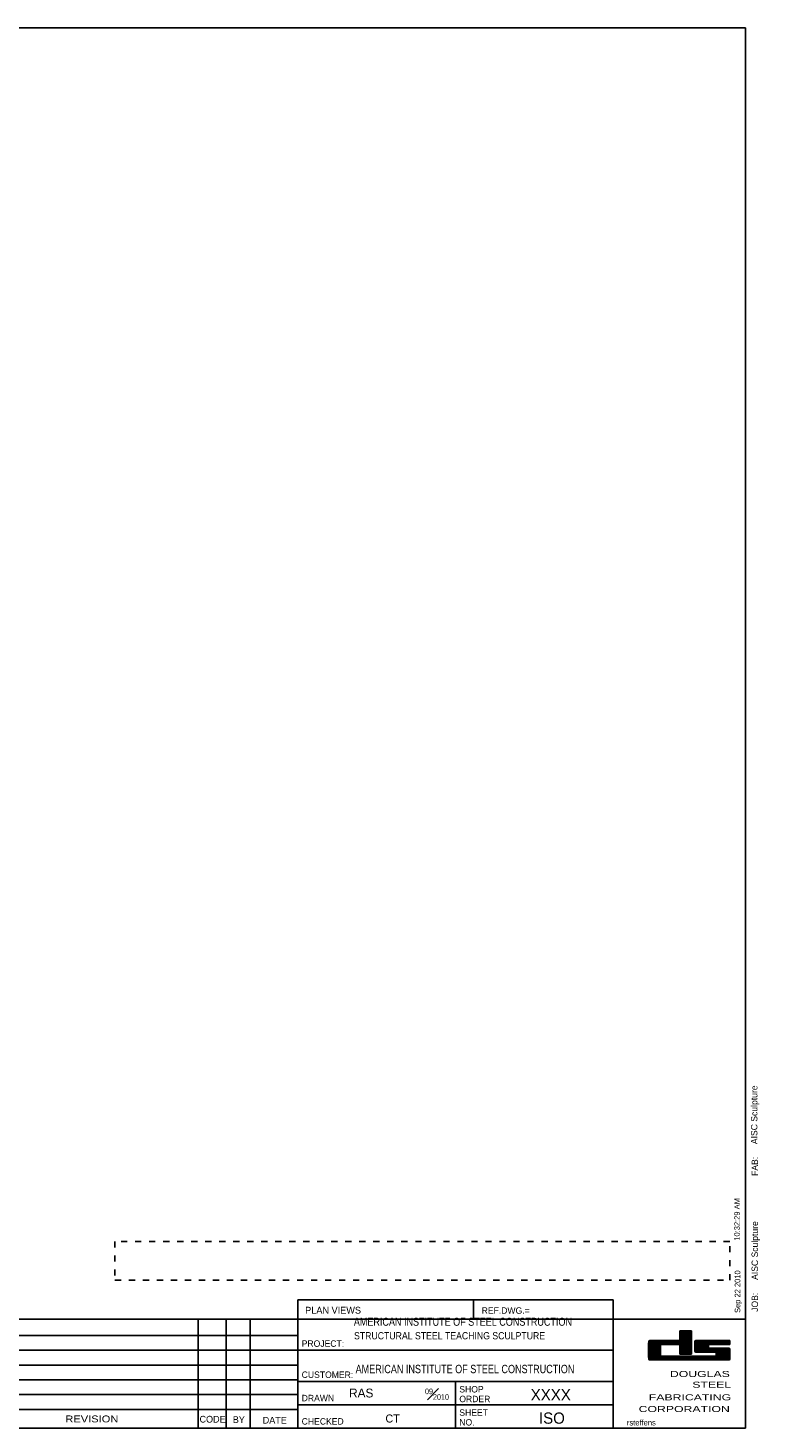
# Model space of a CAD drawing. Header units: inches. Extents: x -17.2 to 17.5, y -11.2 to 11.2.
# Tile 17 of 17: x 5.7 to 17.5, y -11.2 to 11.2. Entities that reach past the tile are written whole.
import ezdxf
from ezdxf.enums import TextEntityAlignment as Align

# ---------------------------------------------------------------- set-up
doc = ezdxf.new("R2010")
doc.units = ezdxf.units.IN
doc.header["$LTSCALE"] = 2.5
doc.header["$MEASUREMENT"] = 0
doc.linetypes.add('SDS2_3', pattern=[0.05, 0, -0.05])
doc.layers.add('Layer_0', color=7, linetype='Continuous')
doc.layers.add('Outline', color=7, linetype='Continuous')
doc.styles.add('MTextWidth', font='txt', dxfattribs={"width": 0.8, "height": 0.2})

msp = doc.modelspace()

# ---------------------------------------------------------------- linework, layer by layer
at = {"layer": 'Layer_0', "color": 2, "linetype": 'Continuous'}
for p, q in [((-17.25, 11.25), (17.25, 11.25)), ((17.25, 11.25), (17.25, -11.25)), ((10.062, -9.5), (10.062, -9.188)), ((10.062, -9.188), (15.125, -9.188)), ((12.885, -9.188), (12.885, -9.5)), ((15.125, -9.5), (15.125, -9.188)), ((4.75, -9.5), (17.25, -9.5)), ((10.062, -11.25), (10.062, -9.5)), ((15.125, -9.5), (15.125, -11.25)), ((15.698, -9.888), (16.198, -9.888)), ((15.714, -9.844), (16.198, -9.844)), ((16.198, -9.688), (16.385, -9.688)), ((16.198, -9.728), (16.385, -9.728)), ((16.198, -9.768), (16.385, -9.768)), ((16.198, -9.808), (16.385, -9.808)), ((16.198, -9.848), (16.385, -9.848)), ((16.453, -9.844), (17, -9.844)), ((15.698, -9.928), (15.885, -9.928)), ((15.698, -9.968), (15.882, -9.968)), ((15.698, -10.008), (15.882, -10.008)), ((15.698, -10.048), (15.882, -10.048)), ((15.698, -10.088), (15.885, -10.088)), ((15.901, -10.094), (16.766, -10.094)), ((16.198, -9.928), (16.385, -9.928)), ((16.198, -9.968), (16.385, -9.968)), ((16.198, -10.008), (16.385, -10.008)), ((16.198, -10.048), (16.385, -10.048)), ((16.198, -10.062), (16.385, -10.062)), ((16.438, -9.928), (16.656, -9.928)), ((16.438, -9.968), (16.656, -9.968)), ((16.438, -10.008), (17, -10.008)), ((16.453, -10.031), (16.766, -10.031)), ((16.672, -9.906), (17, -9.906)), ((16.672, -9.969), (16.984, -9.969)), ((16.781, -10.048), (17, -10.048)), ((16.781, -10.088), (17, -10.088)), ((15.698, -10.128), (17, -10.128)), ((15.714, -10.156), (16.984, -10.156)), ((4.75, -10.95), (10.064, -10.95)), ((17.25, -11.25), (-17.25, -11.25))]:
    msp.add_line(p, q, dxfattribs=at)
at = {"layer": 'Layer_0', "color": 6, "linetype": 'SDS2_3'}
for p, q in [((7.125, -8.25), (7.125, -8.875)), ((17, -8.25), (7.125, -8.25)), ((17, -8.875), (17, -8.25)), ((7.125, -8.875), (17, -8.875))]:
    msp.add_line(p, q, dxfattribs=at)
at = {"layer": 'Layer_0', "color": 1, "linetype": 'Continuous'}
for p, q in [((8.463, -9.5), (8.463, -11.25)), ((8.911, -9.5), (8.911, -11.25)), ((9.296, -9.5), (9.296, -11.25)), ((4.75, -9.762), (10.064, -9.762)), ((4.75, -10), (10.064, -10)), ((10.062, -10), (15.125, -10)), ((4.75, -10.238), (10.064, -10.238)), ((4.75, -10.475), (10.064, -10.475)), ((15.125, -10.5), (10.062, -10.5)), ((12.594, -11.25), (12.594, -10.5)), ((4.75, -10.712), (10.064, -10.712)), ((15.125, -10.875), (10.062, -10.875))]:
    msp.add_line(p, q, dxfattribs=at)
at = {"layer": 'Layer_0', "color": 5, "linetype": 'Continuous'}
for p, q in [((15.698, -9.868), (16.385, -9.868)), ((16.198, -9.688), (16.198, -9.844)), ((16.198, -9.708), (16.385, -9.708)), ((16.198, -9.748), (16.385, -9.748)), ((16.198, -9.788), (16.385, -9.788)), ((16.198, -9.828), (16.385, -9.828)), ((16.198, -9.888), (16.385, -9.888)), ((16.198, -9.888), (16.385, -9.888)), ((16.385, -10.062), (16.385, -9.688)), ((17, -9.844), (17, -9.906)), ((15.698, -9.908), (15.885, -9.908)), ((15.698, -9.948), (15.882, -9.948)), ((15.698, -9.988), (15.882, -9.988)), ((15.698, -10.028), (15.882, -10.028)), ((15.698, -10.068), (15.885, -10.068)), ((15.698, -10.108), (17, -10.108)), ((16.198, -9.906), (15.901, -9.906)), ((16.198, -9.906), (16.198, -10.062)), ((16.198, -9.908), (16.385, -9.908)), ((16.198, -9.948), (16.385, -9.948)), ((16.198, -9.988), (16.385, -9.988)), ((16.198, -10.028), (16.385, -10.028)), ((16.438, -9.908), (16.659, -9.908)), ((16.438, -9.948), (16.656, -9.948)), ((16.438, -9.988), (17, -9.988)), ((16.45, -10.028), (17, -10.028)), ((16.781, -10.068), (17, -10.068)), ((15.708, -10.148), (16.992, -10.148))]:
    msp.add_line(p, q, dxfattribs=at)
at = {"layer": 'Layer_0', "color": 3, "linetype": 'Continuous'}
for p, q in [((16.438, -9.863), (17, -9.863)), ((16.438, -9.888), (17, -9.888))]:
    msp.add_line(p, q, dxfattribs=at)
for centre, radius, start, end in [((17.693, -10), 2, 175.9681, 184.0319), ((15.714, -9.859), 0.0156, 90, 180), ((18.436, -9.938), 2, 177.7613, 182.2387), ((16.453, -9.859), 0.0156, 90, 180), ((17.884, -10), 2, 177.7613, 182.2387), ((15.901, -9.922), 0.0156, 90, 180), ((15.901, -10.078), 0.0156, 180, 270), ((16.453, -10.016), 0.0156, 180, 270), ((16.672, -9.922), 0.0156, 90, 180), ((18.656, -9.938), 2, 179.5524, 180.4476), ((16.672, -9.953), 0.0156, 180, 270), ((16.766, -10.047), 0.0156, 0, 90), ((16.766, -10.078), 0.0156, 270, 0), ((14.781, -10.062), 2, 359.5524, 0.4476), ((16.984, -9.984), 0.0156, 0, 90), ((15.002, -10.062), 2, 357.7613, 2.2387), ((15.714, -10.141), 0.0156, 180, 270), ((16.984, -10.141), 0.0156, 270, 0)]:
    msp.add_arc(centre, radius, start, end, dxfattribs=at)

# ---------------------------------------------------------------- texts
at = {"layer": 'Layer_0', "color": 1, "linetype": 'Continuous'}
for s, height, p in [('AISC Sculpture', 0.10322, (17.443, -6.688)), ('FAB:', 0.1032, (17.452, -7.199)), ('10:32:29 AM', 0.09032, (17.16, -8.24)), ('AISC Sculpture', 0.10322, (17.452, -8.87)), ('Sep 22 2010', 0.09032, (17.168, -9.401)), ('JOB:', 0.1032, (17.452, -9.383))]:
    msp.add_text(s, height=height, rotation=90, dxfattribs=at).set_placement(p)
at = {"layer": 'Layer_0', "color": 2, "linetype": 'Continuous'}
for s, height, p in [('PLAN VIEWS', 0.1097, (10.181, -9.412)), ('REF.DWG.=', 0.1032, (13.015, -9.414)), ('PROJECT:', 0.1032, (10.125, -9.945)), ('CUSTOMER:', 0.1032, (10.125, -10.445)), ('SHOP', 0.1032, (12.656, -10.679)), ('DRAWN', 0.1032, (10.125, -10.82)), ('ORDER', 0.1032, (12.656, -10.835)), ('SHEET', 0.1032, (12.656, -11.054)), ('CODE', 0.1084, (8.485, -11.163)), ('BY', 0.1084, (9.019, -11.17)), ('CHECKED', 0.1032, (10.125, -11.195)), ('NO.', 0.1032, (12.656, -11.21))]:
    msp.add_text(s, height=height, dxfattribs=at).set_placement(p)
at = {"layer": 'Layer_0', "color": 5, "linetype": 'Continuous', "width": 1.5}
for s, height, p in [('DOUGLAS', 0.0981, (17, -10.431)), ('STEEL', 0.0981, (17.021, -10.603)), ('FABRICATING', 0.09806, (17.021, -10.806)), ('CORPORATION', 0.09806, (17, -10.994))]:
    msp.add_text(s, height=height, dxfattribs=at).set_placement(p, align=Align.RIGHT)
at = {"layer": 'Layer_0', "color": 2, "linetype": 'Continuous'}
msp.add_text('ISO', height=0.1806, dxfattribs=at).set_placement((14.351, -11.181), align=Align.RIGHT)
at = {"layer": 'Layer_0', "color": 2, "linetype": 'Continuous', "width": 1.2}
msp.add_text('REVISION', height=0.111, dxfattribs=at).set_placement((6.756, -11.16), align=Align.CENTER)
at = {"layer": 'Layer_0', "color": 2, "linetype": 'Continuous'}
msp.add_text('DATE', height=0.1084, dxfattribs=at).set_placement((9.693, -11.179), align=Align.CENTER)
at = {"layer": 'Layer_0', "color": 1, "linetype": 'Continuous'}
msp.add_text('rsteffens', height=0.0903, dxfattribs=at).set_placement((15.348, -11.209))
at = {"layer": 'Outline', "color": 2, "linetype": 'Continuous'}
for s, height, width, p in [('AMERICAN INSTITUTE OF STEEL CONSTRUCTION', 0.12902, 0.84, (10.963, -9.478)), ('STRUCTURAL STEEL TEACHING SCULPTURE', 0.11612, 0.9, (10.966, -9.709))]:
    msp.add_text(s, height=height, dxfattribs=dict(at, width=width)).set_placement(p, align=Align.TOP_LEFT)
at = {"layer": 'Outline', "color": 2, "linetype": 'Continuous', "width": 0.81}
msp.add_text('AMERICAN INSTITUTE OF STEEL CONSTRUCTION', height=0.13418, dxfattribs=at).set_placement((10.991, -10.369))
at = {"layer": 'Outline', "color": 2, "linetype": 'Continuous'}
for s, height, p in [('RAS', 0.1419, (10.886, -10.759)), ('CT', 0.129, (11.47, -11.162))]:
    msp.add_text(s, height=height, dxfattribs=at).set_placement(p)
msp.add_text('XXXX', height=0.1806, dxfattribs=at).set_placement((14.125, -10.806), align=Align.CENTER)
at = {"layer": 'Outline', "color": 2, "linetype": 'Continuous', "insert": (12.49, -10.797), "char_height": 0.12902, "attachment_point": 9, "style": 'MTextWidth'}
msp.add_mtext('\\A1;{\\H0.70x;\\S09#2010;}', dxfattribs=at)

doc.saveas('drawing.dxf')
